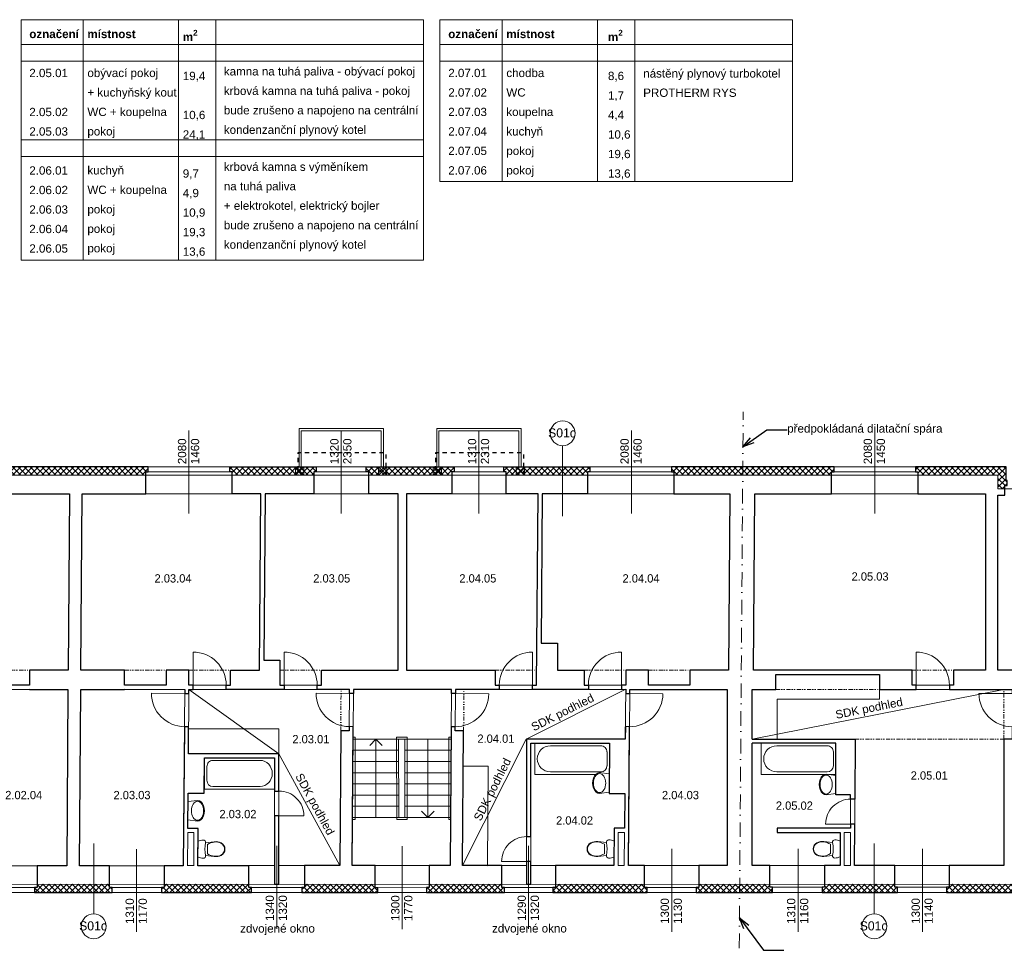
# Model space of a CAD drawing. Extents: x 17074 to 97696, y -105219 to -78495.
# Tile 2 of 3: x 36842 to 60579, y -100934 to -78495. Entities that reach past the tile are written whole.
import ezdxf

# ---------------------------------------------------------------- set-up
doc = ezdxf.new("R2010")
doc.units = 0
doc.header["$MEASUREMENT"] = 0
for name, pattern in [('Wipeout_Contour', [1000, 0, -1000]), ('Čerchovaná', [670.277762, 352.777767, -176.388884, 0, -141.111112]), ('Čerchovaná se dvěma tečkami S', [250, 100, -40, 15, -40, 15, -40]), ('čárkovaná S', [200, 100, -100])]:
    doc.linetypes.add(name, pattern=pattern)
for name, color, linetype, lineweight in [('2D BOD_Číslo_pera__1', 7, 'Continuous', 15), ('2D VÝPLNĚ_Číslo_pera__4', 91, 'Continuous', 13), ('2D ČÁRY_Číslo_pera__1', 7, 'Continuous', 15), ('2D ČÁRY_Číslo_pera__2', 1, 'Continuous', 25), ('2D ČÁRY_Číslo_pera__3', 150, 'Continuous', 13), ('blok I_pohled4_terén_Číslo_pera__4', 91, 'Continuous', 13), ('komín_Číslo_pera__1', 7, 'Continuous', 15), ('NÁBYTEK A ZAŘÍZENÍ_Číslo_pera__3', 150, 'Continuous', 13), ('POZNÁMKY.POPISKA_Číslo_pera__4', 91, 'Continuous', 13), ('POZNÁMKY.TEXT_Číslo_pera__4', 91, 'Continuous', 13), ('zdi_Číslo_pera__1', 7, 'Continuous', 15)]:
    doc.layers.add(name, color=color, linetype=linetype, lineweight=lineweight)
for name, color, linetype in [('2D ČÁRY', 7, 'Continuous'), ('NÁBYTEK A ZAŘÍZENÍ', 7, 'Continuous'), ('vodorovné konstrukce', 7, 'Continuous')]:
    doc.layers.add(name, color=color, linetype=linetype)
doc.layers.add('vodorovné konstrukce_Číslo_pera__241', color=9, linetype='Continuous', lineweight=13, true_color=0x808080)
doc.styles.add('GENERATED_STYLE_1', font='arial.ttf')
doc.styles.add('GENERATED_STYLE_3', font='txt')
doc.styles.get("Standard").update_dxf_attribs({"font": 'txt', "bigfont": 'BIGFONT.SHX'})
doc.dimstyles.new('GENERATED_STYLE__3', dxfattribs={"dimtxt": 0.18, "dimasz": 273.6, "dimexe": 0.18, "dimexo": 0.0625, "dimgap": 0.09, "dimtad": 0, "dimtih": 1, "dimtoh": 1, "dimdec": 4, "dimzin": 0, "dimdsep": 46, "dimtxsty": 'Standard', "dimcen": 0.09, "dimadec": 0, "dimazin": 0, "dimtfac": 1, "dimtdec": 4, "dimtmove": 0, "dimatfit": 3, "dimldrblk": 'ARROWHEAD_3', "dimfxl": 0, "dimtolj": 1, "dimtzin": 0, "dimarcsym": 0})
pattern_1 = [(45, (0, 0), (-70.71068, 70.71068), []), (135, (0, 0), (70.71068, 70.71068), [])]

# ---------------------------------------------------------------- blocks, each defined once
blk = doc.blocks.new('WC s nádržkou 1 11_2')
at = {"linetype": 'Wipeout_Contour', "ltscale": 15629.429493}
blk.add_wipeout([(31, 650), (18, 619), (8, 587), (2, 554), (0, 520), (5, 498), (20, 479), (40, 469), (64, 469), (41, 257), (39, 215), (44, 173), (54, 132), (70, 92), (97, 54), (132, 25), (174, 6), (220, 0), (266, 6), (308, 25), (343, 54), (370, 92), (386, 132), (396, 173), (401, 215), (399, 257), (376, 469), (400, 469), (420, 479), (435, 498), (440, 520), (438, 554), (432, 587), (422, 619), (409, 650)], dxfattribs=at).dxf.layer = 'NÁBYTEK A ZAŘÍZENÍ'
at = {"layer": 'NÁBYTEK A ZAŘÍZENÍ_Číslo_pera__3', "linetype": 'Continuous'}
for p, q in [((2, 554), (0, 520)), ((0, 520), (5, 498)), ((8, 587), (2, 554)), ((5, 498), (20, 479)), ((18, 619), (8, 587)), ((31, 650), (18, 619)), ((20, 479), (40, 469)), ((409, 650), (31, 650)), ((400, 469), (420, 479)), ((422, 619), (409, 650)), ((420, 479), (435, 498)), ((432, 587), (422, 619)), ((438, 554), (432, 587)), ((435, 498), (440, 520)), ((440, 520), (438, 554)), ((41, 257), (39, 215)), ((40, 469), (64, 469)), ((64, 469), (41, 257)), ((49, 256), (47, 215)), ((56, 299), (49, 256)), ((68, 341), (56, 299)), ((86, 381), (68, 341)), ((107, 419), (86, 381)), ((333, 419), (107, 419)), ((354, 381), (333, 419)), ((372, 341), (354, 381)), ((384, 299), (372, 341)), ((399, 257), (376, 469)), ((376, 469), (400, 469)), ((391, 256), (384, 299)), ((393, 215), (391, 256)), ((401, 215), (399, 257)), ((39, 215), (44, 173)), ((44, 173), (54, 132)), ((47, 215), (52, 174)), ((52, 174), (62, 134)), ((54, 132), (70, 92)), ((62, 134), (78, 96)), ((70, 92), (97, 54)), ((78, 96), (102, 60)), ((97, 54), (132, 25)), ((102, 60), (136, 32)), ((132, 25), (174, 6)), ((136, 32), (176, 14)), ((174, 6), (220, 0)), ((176, 14), (220, 8)), ((220, 8), (264, 14)), ((220, 0), (266, 6)), ((264, 14), (304, 32)), ((266, 6), (308, 25)), ((304, 32), (338, 60)), ((308, 25), (343, 54)), ((338, 60), (362, 96)), ((343, 54), (370, 92)), ((362, 96), (378, 134)), ((370, 92), (386, 132)), ((378, 134), (388, 174)), ((386, 132), (396, 173)), ((388, 174), (393, 215)), ((396, 173), (401, 215))]:
    blk.add_line(p, q, dxfattribs=at)
blk.add_ellipse((220, -298), major_axis=(785, 0), ratio=0.9963, start_param=1.370375, end_param=1.771221, dxfattribs=at)
blk = doc.blocks.new('Vana 01 11_2')
at = {"layer": 'NÁBYTEK A ZAŘÍZENÍ_Číslo_pera__3', "linetype": 'Continuous'}
for p, q in [((0, 0), (0, 751)), ((0, 751), (1800, 751)), ((1800, 751), (1800, 0)), ((60, 210), (60, 540)), ((1425, 691), (210, 691)), ((0, 0), (1800, 0)), ((1425, 60), (210, 60))]:
    blk.add_line(p, q, dxfattribs=at)
for centre, major_axis, start_param, end_param in [((210, 540), (0, 150), 0, 1.570796), ((1425, 375), (0, 315), 3.141593, 6.283185), ((210, 210), (0, 150), 1.570796, 3.141593)]:
    blk.add_ellipse(centre, major_axis=major_axis, ratio=0.99918, start_param=start_param, end_param=end_param, dxfattribs=at)
blk = doc.blocks.new('Umyvadlo oválné 11_2')
at = {"linetype": 'Wipeout_Contour', "ltscale": 6090.690526}
blk.add_wipeout([(0, 169), (2, 146), (9, 124), (19, 104), (43, 74), (73, 49), (129, 22), (188, 6), (250, 0), (312, 6), (371, 22), (427, 49), (457, 74), (481, 104), (491, 124), (498, 146), (500, 169), (469, 400), (31, 400), (-1, 169)], dxfattribs=at).dxf.layer = 'NÁBYTEK A ZAŘÍZENÍ'
at = {"layer": 'NÁBYTEK A ZAŘÍZENÍ_Číslo_pera__3', "linetype": 'Continuous'}
for p, q in [((31, 400), (-1, 169)), ((32, 400), (31, 400)), ((469, 400), (31, 400)), ((469, 400), (468, 400)), ((500, 169), (469, 400))]:
    blk.add_line(p, q, dxfattribs=at)
blk.add_ellipse((250, 169), major_axis=(-229, 0), ratio=0.643386, dxfattribs=at)
blk.add_ellipse((249, 169), major_axis=(-250, 0), ratio=0.674026, start_param=0, end_param=3.141593, dxfattribs=at)
blk = doc.blocks.new('WC s nádržkou 1 11')
at = {"linetype": 'Wipeout_Contour', "ltscale": 15629.429493}
blk.add_wipeout([(31, 650), (18, 619), (8, 587), (2, 554), (0, 520), (5, 498), (20, 479), (40, 469), (64, 469), (41, 257), (39, 215), (44, 173), (54, 132), (70, 92), (97, 54), (132, 25), (174, 6), (220, 0), (266, 6), (308, 25), (343, 54), (370, 92), (386, 132), (396, 173), (401, 215), (399, 257), (376, 469), (400, 469), (420, 479), (435, 498), (440, 520), (438, 554), (432, 587), (422, 619), (409, 650)], dxfattribs=at).dxf.layer = 'NÁBYTEK A ZAŘÍZENÍ'
at = {"layer": 'NÁBYTEK A ZAŘÍZENÍ_Číslo_pera__3', "linetype": 'Continuous'}
for p, q in [((2, 554), (0, 520)), ((0, 520), (5, 498)), ((8, 587), (2, 554)), ((5, 498), (20, 479)), ((18, 619), (8, 587)), ((31, 650), (18, 619)), ((20, 479), (40, 469)), ((409, 650), (31, 650)), ((400, 469), (420, 479)), ((422, 619), (409, 650)), ((420, 479), (435, 498)), ((432, 587), (422, 619)), ((438, 554), (432, 587)), ((435, 498), (440, 520)), ((440, 520), (438, 554)), ((41, 257), (39, 215)), ((40, 469), (64, 469)), ((64, 469), (41, 257)), ((49, 256), (47, 215)), ((56, 299), (49, 256)), ((68, 341), (56, 299)), ((86, 381), (68, 341)), ((107, 419), (86, 381)), ((333, 419), (107, 419)), ((354, 381), (333, 419)), ((372, 341), (354, 381)), ((384, 299), (372, 341)), ((399, 257), (376, 469)), ((376, 469), (400, 469)), ((391, 256), (384, 299)), ((393, 215), (391, 256)), ((401, 215), (399, 257)), ((39, 215), (44, 173)), ((44, 173), (54, 132)), ((47, 215), (52, 174)), ((52, 174), (62, 134)), ((54, 132), (70, 92)), ((62, 134), (78, 96)), ((70, 92), (97, 54)), ((78, 96), (102, 60)), ((97, 54), (132, 25)), ((102, 60), (136, 32)), ((132, 25), (174, 6)), ((136, 32), (176, 14)), ((174, 6), (220, 0)), ((176, 14), (220, 8)), ((220, 8), (264, 14)), ((220, 0), (266, 6)), ((264, 14), (304, 32)), ((266, 6), (308, 25)), ((304, 32), (338, 60)), ((308, 25), (343, 54)), ((338, 60), (362, 96)), ((343, 54), (370, 92)), ((362, 96), (378, 134)), ((370, 92), (386, 132)), ((378, 134), (388, 174)), ((386, 132), (396, 173)), ((388, 174), (393, 215)), ((396, 173), (401, 215))]:
    blk.add_line(p, q, dxfattribs=at)
blk.add_ellipse((220, -298), major_axis=(785, 0), ratio=0.9963, start_param=1.370375, end_param=1.771221, dxfattribs=at)
blk = doc.blocks.new('Vana 01 11_3')
at = {"layer": 'NÁBYTEK A ZAŘÍZENÍ_Číslo_pera__3', "linetype": 'Continuous'}
for p, q in [((0, 0), (0, 751)), ((0, 751), (1688, 751)), ((1688, 751), (1688, 0)), ((56, 210), (56, 541)), ((1336, 691), (197, 691)), ((0, 0), (1688, 0)), ((1336, 60), (197, 60))]:
    blk.add_line(p, q, dxfattribs=at)
for centre, major_axis, start_param, end_param in [((197, 541), (0, 150), 0, 1.570796), ((1336, 375), (0, 315), 3.141593, 6.283185), ((197, 210), (0, 150), 1.570796, 3.141593)]:
    blk.add_ellipse(centre, major_axis=major_axis, ratio=0.936558, start_param=start_param, end_param=end_param, dxfattribs=at)
blk = doc.blocks.new('Umyvadlo oválné 11')
at = {"linetype": 'Wipeout_Contour', "ltscale": 6090.690526}
blk.add_wipeout([(0, 169), (2, 146), (9, 124), (19, 104), (43, 74), (73, 49), (129, 22), (188, 6), (250, 0), (312, 6), (371, 22), (427, 49), (457, 74), (481, 104), (491, 124), (498, 146), (500, 169), (469, 400), (31, 400), (-1, 169)], dxfattribs=at).dxf.layer = 'NÁBYTEK A ZAŘÍZENÍ'
at = {"layer": 'NÁBYTEK A ZAŘÍZENÍ_Číslo_pera__3', "linetype": 'Continuous'}
for p, q in [((31, 400), (-1, 169)), ((32, 400), (31, 400)), ((469, 400), (31, 400)), ((469, 400), (468, 400)), ((500, 169), (469, 400))]:
    blk.add_line(p, q, dxfattribs=at)
blk.add_ellipse((250, 169), major_axis=(-229, 0), ratio=0.643386, dxfattribs=at)
blk.add_ellipse((249, 169), major_axis=(-250, 0), ratio=0.674026, start_param=0, end_param=3.141593, dxfattribs=at)
blk = doc.blocks.new('LINE_9329', base_point=(45432, -97732))
at = {"layer": '2D ČÁRY_Číslo_pera__3', "linetype": 'Continuous'}
for p, q in [((45432, -95842), (45282, -95992)), ((45432, -97732), (45432, -95842)), ((45432, -95842), (45582, -95992))]:
    blk.add_line(p, q, dxfattribs=at)
blk = doc.blocks.new('LINE_9330', base_point=(46682, -95842))
at = {"layer": '2D ČÁRY_Číslo_pera__3', "linetype": 'Continuous'}
for p, q in [((46682, -95842), (46682, -97732)), ((46682, -97732), (46532, -97582)), ((46682, -97732), (46832, -97582))]:
    blk.add_line(p, q, dxfattribs=at)
blk = doc.blocks.new('LINE_9811', base_point=(38626, -98355))
at = {"layer": 'vodorovné konstrukce_Číslo_pera__241', "linetype": 'Continuous'}
blk.add_line((38626, -98355), (38626, -100055), dxfattribs=at)
blk.add_circle((38626, -100355), 300, dxfattribs=at)
blk = doc.blocks.new('LINE_9812', base_point=(57444, -98355))
at = {"layer": 'vodorovné konstrukce_Číslo_pera__241', "linetype": 'Continuous'}
blk.add_line((57444, -98355), (57444, -100055), dxfattribs=at)
blk.add_circle((57444, -100355), 300, dxfattribs=at)
blk = doc.blocks.new('LINE_9818', base_point=(49932, -90468))
at = {"layer": 'vodorovné konstrukce_Číslo_pera__241', "linetype": 'Continuous'}
blk.add_line((49932, -90468), (49932, -88768), dxfattribs=at)
blk.add_circle((49932, -88468), 300, dxfattribs=at)
blk = doc.blocks.new('ARROWHEAD_3')
at = {"linetype": 'Continuous'}
blk.add_line((0, 0), (-1, 0), dxfattribs=at)
at = {"linetype": 'Continuous', "flags": 128}
blk.add_lwpolyline([(-1, 0.2679), (0, 0), (-1, -0.2679)], dxfattribs=at)

msp = doc.modelspace()

# ---------------------------------------------------------------- hatches: boundary and pattern name
at = {"layer": '2D VÝPLNĚ_Číslo_pera__4', "linetype": 'Continuous'}
h = msp.add_hatch(dxfattribs=at)
h.set_pattern_fill('TEPELNA_IZOLACE_EPS', color=8, style=0, pattern_type=2)
h.set_pattern_definition(pattern_1)
h.paths.add_polyline_path([(36535, -89476), (39880, -89476), (39880, -89400), (39940, -89400), (39940, -89276), (36475, -89276), (36475, -89400), (36535, -89400)], flags=0)
h = msp.add_hatch(dxfattribs=at)
h.set_pattern_fill('TEPELNA_IZOLACE_EPS', color=8, style=0, pattern_type=2)
h.set_pattern_definition(pattern_1)
h.paths.add_polyline_path([(41966, -89476), (43933, -89476), (43933, -89400), (43993, -89400), (43993, -89276), (41906, -89276), (41906, -89400), (41966, -89400)], flags=0)
h = msp.add_hatch(dxfattribs=at)
h.set_pattern_fill('TEPELNA_IZOLACE_EPS', color=8, style=0, pattern_type=2)
h.set_pattern_definition(pattern_1)
h.paths.add_polyline_path([(45197, -89276), (45197, -89400), (45257, -89400), (45257, -89476), (47257, -89476), (47257, -89400), (47317, -89400), (47317, -89276)], flags=0)
h = msp.add_hatch(dxfattribs=at)
h.set_pattern_fill('TEPELNA_IZOLACE_EPS', color=8, style=0, pattern_type=2)
h.set_pattern_definition(pattern_1)
h.paths.add_polyline_path([(48570, -89476), (50527, -89476), (50527, -89400), (50587, -89400), (50587, -89276), (48510, -89276), (48510, -89400), (48570, -89400)], flags=0)
h = msp.add_hatch(dxfattribs=at)
h.set_pattern_fill('TEPELNA_IZOLACE_EPS', color=8, style=0, pattern_type=2)
h.set_pattern_definition(pattern_1)
h.paths.add_polyline_path([(52616, -89476), (54273, -89476), (54274, -89276), (52556, -89276), (52556, -89400), (52616, -89400)], flags=0)
h = msp.add_hatch(dxfattribs=at)
h.set_pattern_fill('TEPELNA_IZOLACE_EPS', color=8, style=0, pattern_type=2)
h.set_pattern_definition(pattern_1)
h.paths.add_polyline_path([(54273, -89476), (56414, -89476), (56414, -89400), (56474, -89400), (56474, -89276), (54274, -89276)], flags=0)
h = msp.add_hatch(dxfattribs=at)
h.set_pattern_fill('TEPELNA_IZOLACE_EPS', color=8, style=0, pattern_type=2)
h.set_pattern_definition(pattern_1)
h.paths.add_polyline_path([(58495, -89476), (60423, -89476), (60423, -89806), (60591, -89806), (60591, -89730), (60651, -89730), (60651, -89606), (60623, -89606), (60623, -89276), (58435, -89276), (58435, -89400), (58495, -89400)], flags=0)
h = msp.add_hatch(dxfattribs=at)
h.set_pattern_fill('TEPELNA_IZOLACE_EPS', color=8, style=0, pattern_type=2)
h.set_pattern_definition(pattern_1)
h.paths.add_polyline_path([(39011, -99343), (37261, -99343), (37261, -99419), (37201, -99419), (37201, -99543), (39071, -99543), (39071, -99419), (39011, -99419)], flags=0)
h = msp.add_hatch(dxfattribs=at)
h.set_pattern_fill('TEPELNA_IZOLACE_EPS', color=8, style=0, pattern_type=2)
h.set_pattern_definition(pattern_1)
h.paths.add_polyline_path([(40262, -99543), (42428, -99543), (42428, -99419), (42368, -99419), (42368, -99343), (40322, -99343), (40322, -99419), (40262, -99419)], flags=0)
h = msp.add_hatch(dxfattribs=at)
h.set_pattern_fill('TEPELNA_IZOLACE_EPS', color=8, style=0, pattern_type=2)
h.set_pattern_definition(pattern_1)
h.paths.add_polyline_path([(45414, -99341), (43708, -99342), (43708, -99418), (43648, -99418), (43648, -99542), (45474, -99541), (45474, -99424), (45414, -99424)], flags=0)
h = msp.add_hatch(dxfattribs=at)
h.set_pattern_fill('TEPELNA_IZOLACE_EPS', color=8, style=0, pattern_type=2)
h.set_pattern_definition(pattern_1)
h.paths.add_polyline_path([(48466, -99341), (46713, -99341), (46713, -99417), (46653, -99417), (46653, -99541), (48526, -99541), (48526, -99417), (48466, -99417)], flags=0)
h = msp.add_hatch(dxfattribs=at)
h.set_pattern_fill('TEPELNA_IZOLACE_EPS', color=8, style=0, pattern_type=2)
h.set_pattern_definition(pattern_1)
h.paths.add_polyline_path([(51908, -99340), (49757, -99340), (49757, -99416), (49697, -99416), (49697, -99540), (51968, -99540), (51968, -99416), (51908, -99416)], flags=0)
h = msp.add_hatch(dxfattribs=at)
h.set_pattern_fill('TEPELNA_IZOLACE_EPS', color=8, style=0, pattern_type=2)
h.set_pattern_definition(pattern_1)
h.paths.add_polyline_path([(53152, -99540), (54199, -99539), (54201, -99339), (53212, -99340), (53212, -99416), (53152, -99416)], flags=0)
h = msp.add_hatch(dxfattribs=at)
h.set_pattern_fill('TEPELNA_IZOLACE_EPS', color=8, style=0, pattern_type=2)
h.set_pattern_definition(pattern_1)
h.paths.add_polyline_path([(54199, -99539), (54988, -99539), (54988, -99415), (54928, -99415), (54928, -99339), (54201, -99339)], flags=0)
h = msp.add_hatch(dxfattribs=at)
h.set_pattern_fill('TEPELNA_IZOLACE_EPS', color=8, style=0, pattern_type=2)
h.set_pattern_definition(pattern_1)
h.paths.add_polyline_path([(56186, -99539), (58002, -99538), (58002, -99414), (57942, -99414), (57942, -99338), (56246, -99339), (56246, -99415), (56186, -99415)], flags=0)
h = msp.add_hatch(dxfattribs=at)
h.set_pattern_fill('TEPELNA_IZOLACE_EPS', color=8, style=0, pattern_type=2)
h.set_pattern_definition(pattern_1)
h.paths.add_polyline_path([(59188, -99538), (61018, -99538), (61018, -99414), (60958, -99414), (60958, -99338), (59248, -99338), (59248, -99414), (59188, -99414)], flags=0)

# ---------------------------------------------------------------- linework, layer by layer
at = {"layer": '2D BOD_Číslo_pera__1', "color": 8, "linetype": 'Continuous', "flags": 128}
for points in [[(45610, -89276), (43580, -89276), (43580, -88356), (45610, -88356)], [(45560, -89276), (45560, -88406), (43630, -88406), (43630, -89276)], [(48928, -89276), (46898, -89276), (46898, -88356), (48928, -88356)], [(48878, -89276), (48878, -88406), (46948, -88406), (46948, -89276)], [(43695, -89476), (43495, -89476), (43495, -89276), (43695, -89276)], [(45495, -89476), (45695, -89476), (45695, -89276), (45495, -89276)], [(47013, -89476), (46813, -89476), (46813, -89276), (47013, -89276)], [(48813, -89476), (49013, -89476), (49013, -89276), (48813, -89276)]]:
    msp.add_lwpolyline(points, close=True, dxfattribs=at)
at = {"layer": '2D ČÁRY_Číslo_pera__1', "color": 8, "linetype": 'Čerchovaná'}
msp.add_line((54189, -100883), (54284, -87947), dxfattribs=at)
at = {"layer": '2D ČÁRY_Číslo_pera__1', "color": 8, "linetype": 'Continuous'}
for p, q in [((39880, -89400), (39880, -89926)), ((39940, -89400), (39940, -89276)), ((41906, -89400), (41906, -89276)), ((41966, -89400), (41966, -89926)), ((43495, -89476), (43695, -89276)), ((43495, -89276), (43695, -89476)), ((43933, -89400), (43933, -89926)), ((43993, -89400), (43993, -89276)), ((45197, -89400), (45197, -89276)), ((45257, -89400), (45257, -89926)), ((45695, -89476), (45495, -89276)), ((45695, -89276), (45495, -89476)), ((46813, -89476), (47013, -89276)), ((46813, -89276), (47013, -89476)), ((47257, -89400), (47257, -89926)), ((47317, -89400), (47317, -89276)), ((48510, -89400), (48510, -89276)), ((48570, -89400), (48570, -89926)), ((49013, -89476), (48813, -89276)), ((49013, -89276), (48813, -89476)), ((50527, -89400), (50527, -89926)), ((50587, -89400), (50587, -89276)), ((52556, -89400), (52556, -89276)), ((52616, -89400), (52616, -89926)), ((56414, -89400), (56414, -89926)), ((56474, -89400), (56474, -89276)), ((58435, -89400), (58435, -89276)), ((58495, -89400), (58495, -89926)), ((60423, -89806), (60423, -89476)), ((38009, -94182), (38040, -89926)), ((38319, -94182), (38350, -89926)), ((45970, -94182), (45970, -89926)), ((46170, -94182), (46170, -89926)), ((53965, -89926), (53934, -94182)), ((54565, -89926), (54534, -94182)), ((60123, -89926), (60123, -94182)), ((60423, -89956), (60423, -94182)), ((37081, -94182), (38009, -94182)), ((38319, -94182), (39371, -94182)), ((40371, -94182), (40921, -94182)), ((41921, -94182), (42625, -94182)), ((44115, -94182), (45970, -94182)), ((46170, -94182), (48305, -94182)), ((49805, -94182), (50451, -94182)), ((51451, -94182), (52001, -94182)), ((53001, -94182), (53934, -94182)), ((54534, -94182), (58355, -94182)), ((59355, -94182), (60123, -94182)), ((60423, -94182), (60867, -94182)), ((55075, -94282), (57574, -94282)), ((35631, -94642), (38005, -94642)), ((37978, -98894), (38005, -94642)), ((38288, -98894), (38315, -94642)), ((38315, -94642), (40821, -94642)), ((40921, -94642), (44790, -94642)), ((44859, -98893), (44890, -94642)), ((44890, -94642), (47250, -94642)), ((47219, -98892), (47250, -94642)), ((47350, -94642), (51451, -94642)), ((51551, -94642), (53900, -94642)), ((53900, -98890), (53900, -94642)), ((54500, -95842), (54500, -94642)), ((54500, -94642), (55075, -94642)), ((57574, -94642), (60767, -94642)), ((44559, -98893), (44583, -95639)), ((47519, -98892), (47544, -95644)), ((44882, -95842), (47242, -95842)), ((45978, -95842), (45982, -97732)), ((46130, -97732), (46130, -95842)), ((49061, -95842), (51442, -95842)), ((49061, -99340), (49061, -95842)), ((56980, -95842), (54500, -95842)), ((44880, -96112), (45978, -96112)), ((46130, -96112), (47240, -96112)), ((49161, -95942), (51061, -95942)), ((49161, -97992), (49161, -95942)), ((54500, -98890), (54500, -95942)), ((54500, -95942), (56519, -95942)), ((60567, -98889), (60567, -95942)), ((40908, -96194), (43088, -96194)), ((41298, -96294), (42988, -96294)), ((42988, -97993), (42988, -96294)), ((43088, -99342), (43088, -96194)), ((43088, -96294), (43088, -96294)), ((44878, -96382), (45979, -96382)), ((46130, -96382), (47238, -96382)), ((44876, -96652), (45980, -96652)), ((46130, -96652), (47236, -96652)), ((44874, -96922), (45980, -96922)), ((46130, -96922), (47234, -96922)), ((44872, -97192), (45981, -97192)), ((46130, -97192), (47232, -97192)), ((44870, -97462), (45982, -97462)), ((46130, -97462), (47230, -97462)), ((44868, -97732), (47228, -97732)), ((55100, -98090), (55100, -97990)), ((42988, -99342), (42988, -98093)), ((49161, -99340), (49161, -98092)), ((37261, -99419), (37260, -98894)), ((39011, -99419), (39011, -98894)), ((40322, -99419), (40322, -98894)), ((42368, -99419), (42368, -98894)), ((43708, -99418), (43708, -98893)), ((46713, -99341), (46713, -98892)), ((48466, -99417), (48466, -98892)), ((49757, -99416), (49757, -98891)), ((51908, -99416), (51908, -98891)), ((53212, -99416), (53212, -98891)), ((54928, -99415), (54928, -98890)), ((55300, -98890), (55300, -98890)), ((56246, -99415), (56246, -98890)), ((57942, -99414), (57941, -98890)), ((59248, -99414), (59248, -98889)), ((37201, -99419), (37201, -99543)), ((39071, -99419), (39071, -99543)), ((40262, -99419), (40262, -99543)), ((42428, -99419), (42428, -99543)), ((43095, -99418), (43095, -99418)), ((43648, -99418), (43648, -99542)), ((45414, -99424), (46713, -99417)), ((48526, -99417), (48526, -99541)), ((49697, -99416), (49697, -99540)), ((51968, -99416), (51968, -99540)), ((53152, -99416), (53152, -99540)), ((54988, -99415), (54988, -99539)), ((56186, -99415), (56186, -99539)), ((58002, -99414), (58002, -99538)), ((59188, -99414), (59188, -99538)), ((45474, -99541), (46653, -99541))]:
    msp.add_line(p, q, dxfattribs=at)
at = {"layer": '2D ČÁRY_Číslo_pera__1', "color": 8, "linetype": 'Čerchovaná se dvěma tečkami S'}
for p, q in [((36081, -94182), (37081, -94182)), ((39371, -94182), (40371, -94182)), ((40921, -94182), (41921, -94182)), ((43115, -94182), (44115, -94182)), ((48305, -94182), (49305, -94182)), ((50451, -94182), (51451, -94182)), ((52001, -94182), (53001, -94182)), ((58355, -94182), (59355, -94182)), ((44582, -95639), (44590, -94641)), ((47544, -95644), (47552, -94646)), ((55075, -94642), (57574, -94642)), ((60567, -95842), (60567, -94642))]:
    msp.add_line(p, q, dxfattribs=at)
at = {"layer": '2D ČÁRY_Číslo_pera__1', "color": 8, "linetype": 'Continuous', "flags": 128}
for points in [[(37081, -94182), (37081, -94542), (36081, -94542), (36081, -94182)], [(39371, -94182), (39371, -94542), (40371, -94542), (40371, -94182)], [(40921, -94182), (40921, -94542), (41921, -94542), (41921, -94182)], [(43115, -94182), (43115, -94542), (44115, -94542), (44115, -94182)], [(49305, -94182), (49305, -94542), (48305, -94542), (48305, -94182)], [(51451, -94182), (51451, -94542), (50451, -94542), (50451, -94182)], [(53001, -94182), (53001, -94542), (52001, -94542), (52001, -94182)], [(58355, -94182), (58355, -94542), (59355, -94542), (59355, -94182)], [(44582, -95639), (44783, -95641), (44790, -94641)], [(47544, -95644), (47343, -95642), (47350, -94642)]]:
    msp.add_lwpolyline(points, dxfattribs=at)
at = {"layer": '2D ČÁRY_Číslo_pera__2', "color": 8, "linetype": 'čárkovaná S', "flags": 128}
for points in [[(45681, -89476), (45681, -88937), (43544, -88937), (43544, -89476)], [(48999, -89476), (49000, -88937), (46863, -88937), (46862, -89476)]]:
    msp.add_lwpolyline(points, dxfattribs=at)
at = {"layer": '2D ČÁRY_Číslo_pera__2', "color": 8, "linetype": 'Continuous', "flags": 128}
for points in [[(39371, -94542), (39371, -94182), (38319, -94182), (38350, -89926), (39880, -89926), (39880, -89400), (39940, -89400), (39940, -89276), (36475, -89276), (36475, -89400), (36535, -89400), (36535, -89926), (38040, -89926), (38009, -94182), (37081, -94182), (37081, -94542)], [(54500, -95842), (54500, -94642), (55075, -94642), (55075, -94282), (57574, -94282), (57574, -94642), (58455, -94642), (58455, -94542), (58355, -94542), (58355, -94182), (54534, -94182), (54565, -89926), (56414, -89926), (56414, -89400), (56474, -89400), (56474, -89276), (52556, -89276), (52556, -89400), (52616, -89400), (52616, -89926), (53965, -89926), (53934, -94182), (53001, -94182), (53001, -94542)], [(37081, -94542), (36081, -94542), (36081, -94182), (35531, -94182), (35531, -94542), (35431, -94542), (35431, -94642), (35531, -94642), (35530, -94741), (35630, -94742), (35631, -94642), (37081, -94641)], [(39371, -94641), (40821, -94642), (40820, -94742), (40920, -94743), (40921, -94642), (41021, -94642), (41021, -94542), (40921, -94542), (40921, -94182), (40371, -94182), (40371, -94542), (39371, -94542)], [(53001, -94542), (52001, -94542), (52001, -94182), (51451, -94182), (51451, -94542), (51351, -94542), (51351, -94642), (51451, -94641), (51451, -94741), (51551, -94742), (51551, -94642), (53900, -94642)], [(37081, -94641), (37081, -94642), (38005, -94642), (37978, -98894), (37260, -98894), (37261, -99419), (37201, -99419), (37201, -99543), (39071, -99543), (39071, -99419), (39011, -99419), (39011, -98894), (38288, -98894), (38315, -94642), (39371, -94642), (39371, -94641)], [(53900, -94642), (53900, -98890), (53212, -98891), (53212, -99416), (53152, -99416), (53152, -99540), (54988, -99539), (54988, -99415), (54928, -99415), (54928, -98890), (54500, -98890), (54500, -95942)]]:
    msp.add_lwpolyline(points, dxfattribs=at)
for points in [[(41906, -89276), (43993, -89276), (43993, -89400), (43933, -89400), (43933, -89926), (42759, -89926), (42727, -93936), (43117, -93936), (43115, -94542), (43215, -94542), (43215, -94642), (41821, -94642), (41821, -94542), (41921, -94542), (41921, -94182), (42625, -94182), (42659, -89926), (41966, -89926), (41966, -89400), (41906, -89400)], [(45197, -89276), (47317, -89276), (47317, -89400), (47257, -89400), (47257, -89926), (46170, -89926), (46170, -94182), (48305, -94182), (48305, -94542), (48405, -94542), (48405, -94642), (47350, -94642), (47350, -94742), (47250, -94742), (47250, -94642), (44890, -94642), (44890, -94742), (44790, -94741), (44790, -94642), (44015, -94642), (44015, -94542), (44115, -94542), (44115, -94182), (45970, -94182), (45970, -89926), (45257, -89926), (45257, -89400), (45197, -89400)], [(48510, -89276), (50587, -89276), (50587, -89400), (50527, -89400), (50527, -89926), (49439, -89926), (49410, -93530), (49810, -93530), (49805, -94182), (50451, -94182), (50451, -94542), (50551, -94542), (50551, -94642), (49205, -94642), (49205, -94542), (49305, -94542), (49339, -89926), (48570, -89926), (48570, -89400), (48510, -89400)], [(58435, -89276), (58435, -89400), (58495, -89400), (58495, -89926), (60123, -89926), (60123, -94182), (59355, -94182), (59355, -94542), (59255, -94542), (59255, -94642), (60767, -94642), (60767, -94742), (60867, -94742), (60867, -94182), (60423, -94182), (60423, -89956), (60591, -89956), (60591, -89730), (60651, -89730), (60651, -89606), (60623, -89606), (60623, -89276)], [(44784, -95541), (44783, -95641), (44583, -95639), (44559, -98893), (43708, -98893), (43708, -99418), (43648, -99418), (43648, -99542), (44599, -99542), (45474, -99541), (45474, -99424), (45414, -99424), (45414, -98892), (44859, -98893), (44884, -95542)], [(47244, -95542), (47219, -98892), (46713, -98892), (46713, -99417), (46653, -99417), (46653, -99541), (47535, -99541), (48526, -99541), (48526, -99417), (48466, -99417), (48466, -98892), (47519, -98892), (47544, -95644), (47343, -95642), (47344, -95542)], [(60567, -95842), (60567, -98889), (59248, -98889), (59248, -99414), (59188, -99414), (59188, -99538), (60127, -99538), (61018, -99538), (61018, -99414), (60958, -99414), (60958, -98889), (60867, -98889), (60867, -95542), (60767, -95542), (60767, -95842)], [(42988, -97694), (42988, -99342), (43088, -99342), (43088, -97694)], [(49161, -98792), (49061, -98792), (49061, -99340), (49161, -99340)]]:
    msp.add_lwpolyline(points, close=True, dxfattribs=at)
at = {"layer": '2D ČÁRY_Číslo_pera__3', "color": 8, "linetype": 'Continuous'}
for p, q in [((40921, -94642), (43088, -96194)), ((51442, -94642), (49051, -95842)), ((54500, -95842), (60567, -94642)), ((44882, -95792), (44932, -95792)), ((44932, -95792), (44928, -97782)), ((45928, -95792), (45932, -97782)), ((45928, -95792), (46180, -95792)), ((46180, -97782), (46180, -95792)), ((47184, -97782), (47184, -95792)), ((47184, -95792), (47234, -95792)), ((49051, -95842), (47519, -98892)), ((43088, -96194), (44559, -98893)), ((44878, -97782), (44928, -97782)), ((45932, -97782), (46180, -97782)), ((47184, -97782), (47234, -97782))]:
    msp.add_line(p, q, dxfattribs=at)
at = {"layer": '2D ČÁRY_Číslo_pera__3', "color": 8, "linetype": 'Čerchovaná se dvěma tečkami S'}
msp.add_line((56980, -95842), (60567, -95842), dxfattribs=at)
at = {"layer": '2D ČÁRY_Číslo_pera__3', "color": 8, "linetype": 'Continuous', "flags": 128}
for points in [[(41021, -94642), (41021, -94542), (41021, -93742, -0.414214), (41821, -94542), (41821, -94642)], [(43215, -94642), (43215, -94542), (43215, -93742, -0.414214), (44015, -94542), (44015, -94642)], [(49205, -94642), (49205, -94542), (49205, -93742, 0.414214), (48405, -94542), (48405, -94642)], [(51351, -94642), (51351, -94542), (51351, -93742, 0.414214), (50551, -94542), (50551, -94642)], [(58455, -94642), (58455, -94542), (58455, -93742, -0.414214), (59255, -94542), (59255, -94642)], [(40920, -94743), (40820, -94742), (40020, -94735, 0.414214), (40814, -95542), (40914, -95543)], [(44890, -94742), (44790, -94741), (43990, -94735, 0.414214), (44784, -95541), (44884, -95542)], [(47250, -94742), (47350, -94742), (48150, -94748, -0.414214), (47344, -95542), (47244, -95542)], [(51451, -94741), (51551, -94742), (52350, -94749, -0.414214), (51544, -95542), (51444, -95541)], [(60867, -94742), (60767, -94742), (59967, -94742, 0.414214), (60767, -95542), (60867, -95542)], [(42995, -97094), (43095, -97094, -0.414214), (43695, -97694), (43095, -97694), (42995, -97694)], [(49161, -98192), (49061, -98192, 0.414214), (48461, -98792), (49061, -98792), (49161, -98792)]]:
    msp.add_lwpolyline(points, format="xyb", dxfattribs=at)
for points in [[(54500, -95842), (55100, -95842), (55100, -94882), (57574, -94882), (57574, -94282), (55075, -94282), (55075, -94642), (54500, -94642)], [(40908, -96194), (43088, -96194), (43088, -95594), (40908, -95594)], [(47537, -96492), (47519, -98892), (48119, -98896), (48137, -96496)]]:
    msp.add_lwpolyline(points, close=True, dxfattribs=at)
at = {"layer": 'blok I_pohled4_terén_Číslo_pera__4', "color": 8, "linetype": 'Continuous'}
for p, q in [((40923, -90400), (40923, -88400)), ((44595, -90400), (44595, -88400)), ((47913, -90400), (47913, -88400)), ((51591, -90400), (51591, -88400)), ((57455, -90400), (57455, -88400)), ((39661, -98492), (39661, -100492)), ((43038, -98418), (43038, -100418)), ((46063, -98421), (46063, -100421)), ((49111, -98416), (49111, -100416)), ((52560, -98489), (52560, -100489)), ((55607, -98488), (55607, -100488)), ((58608, -98487), (58608, -100487))]:
    msp.add_line(p, q, dxfattribs=at)
at = {"layer": 'komín_Číslo_pera__1', "color": 8, "linetype": 'Continuous'}
for p, q in [((36874, -78495), (36874, -84295)), ((36874, -78495), (46574, -78495)), ((38374, -78495), (38374, -84295)), ((40674, -78495), (40674, -84295)), ((41574, -78495), (41574, -84295)), ((46574, -78495), (46574, -84295)), ((46974, -78495), (55474, -78495)), ((46974, -78495), (46974, -82395)), ((48474, -78495), (48474, -82395)), ((50774, -78495), (50774, -82395)), ((51674, -78495), (51674, -82395)), ((55474, -78495), (55474, -82395)), ((36874, -79095), (46574, -79095)), ((46974, -79095), (55474, -79095)), ((36874, -79495), (46574, -79495)), ((46974, -79495), (55474, -79495)), ((36874, -81395), (46574, -81395)), ((36874, -81795), (46574, -81795)), ((46974, -82395), (55474, -82395)), ((36874, -84295), (46574, -84295)), ((42659, -89926), (42625, -94182)), ((42759, -89926), (42727, -93936)), ((49339, -89926), (49305, -94182)), ((49439, -89926), (49410, -93530)), ((49410, -93530), (49810, -93530)), ((49810, -93530), (49805, -94182)), ((43117, -93936), (42727, -93936)), ((43117, -93936), (43115, -94182)), ((55075, -94282), (55075, -94642)), ((57574, -94282), (57574, -94642)), ((40921, -94642), (40908, -96194)), ((51451, -94641), (51442, -95842)), ((51551, -94642), (51517, -98891)), ((56969, -98890), (56980, -95842)), ((41298, -96294), (41291, -97142)), ((40901, -97142), (41291, -97142)), ((51431, -97150), (51424, -97991)), ((56872, -97990), (56875, -97189)), ((40893, -98093), (40887, -98894)), ((51423, -98091), (51417, -98891)), ((56869, -98890), (56872, -98090))]:
    msp.add_line(p, q, dxfattribs=at)
at = {"layer": 'zdi_Číslo_pera__1', "color": 8, "linetype": 'Continuous'}
for p, q in [((60623, -89276), (21774, -89276)), ((60423, -89476), (21972, -89476)), ((41966, -89400), (39880, -89400)), ((45257, -89400), (43933, -89400)), ((48570, -89400), (47257, -89400)), ((52616, -89400), (50527, -89400)), ((58495, -89400), (56414, -89400)), ((38040, -89926), (33819, -89926)), ((42659, -89926), (38350, -89926)), ((45970, -89926), (42759, -89926)), ((49339, -89926), (46170, -89926)), ((53965, -89926), (49439, -89926)), ((60123, -89926), (54565, -89926)), ((62230, -89806), (60423, -89806)), ((60591, -89956), (60423, -89956)), ((40894, -97993), (41144, -97993)), ((54500, -97990), (54500, -97990)), ((55300, -97990), (56872, -97990)), ((40893, -98093), (41043, -98093)), ((51273, -98091), (51423, -98091)), ((54500, -98090), (54500, -98090)), ((55300, -98090), (56622, -98090)), ((56722, -98090), (56872, -98090)), ((35596, -98895), (37978, -98894)), ((38288, -98894), (40787, -98894)), ((40887, -98893), (41037, -98893)), ((41137, -98893), (42988, -98893)), ((43088, -98893), (44559, -98893)), ((44859, -98893), (45339, -98892)), ((45414, -98892), (46713, -98892)), ((46795, -98892), (47219, -98892)), ((47519, -98892), (49061, -98892)), ((49161, -98892), (51167, -98891)), ((51267, -98891), (51417, -98891)), ((51517, -98891), (53900, -98890)), ((54500, -98890), (56619, -98890)), ((56719, -98890), (56869, -98890)), ((56969, -98890), (60567, -98889)), ((21892, -99347), (72128, -99335)), ((35960, -99420), (37261, -99419)), ((39011, -99419), (40322, -99419)), ((42368, -99419), (43708, -99418)), ((48466, -99417), (49757, -99416)), ((51908, -99416), (53212, -99416)), ((54928, -99415), (56246, -99415)), ((57942, -99414), (59248, -99414)), ((31652, -99545), (44599, -99542)), ((47535, -99541), (60127, -99538))]:
    msp.add_line(p, q, dxfattribs=at)

# ---------------------------------------------------------------- block references
at = {"layer": '2D ČÁRY', "color": 8, "linetype": 'Continuous'}
for name, p in [('LINE_9329', (45432, -97732)), ('LINE_9330', (46682, -95842))]:
    msp.add_blockref(name, p, dxfattribs=at)
at = {"layer": 'NÁBYTEK A ZAŘÍZENÍ', "color": 8, "linetype": 'Continuous'}
for name, p, rotation in [('Vana 01 11_2', (51061, -95942), 180), ('Vana 01 11_2', (56519, -95942), 180.0031671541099), ('WC s nádržkou 1 11', (41790, -98715), 90)]:
    msp.add_blockref(name, p, dxfattribs=dict(at, rotation=rotation))
for name, p, xscale, rotation in [('Vana 01 11_3', (41300, -96294), -1, 180), ('Umyvadlo oválné 11', (41299, -97321), -0.9999999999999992, 89.53707804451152), ('WC s nádržkou 1 11_2', (55971, -98710), -1, 270), ('WC s nádržkou 1 11_2', (50520, -98711), -1, 270)]:
    msp.add_blockref(name, p, dxfattribs=dict(at, xscale=xscale, rotation=rotation))
at = {"layer": 'vodorovné konstrukce', "color": 8, "linetype": 'Continuous'}
for name, p in [('LINE_9818', (49932, -90468)), ('LINE_9811', (38626, -98355)), ('LINE_9812', (57444, -98355))]:
    msp.add_blockref(name, p, dxfattribs=at)

# ---------------------------------------------------------------- texts
at = {"layer": 'POZNÁMKY.POPISKA_Číslo_pera__4', "color": 8, "linetype": 'Continuous', "insert": (55345, -88381), "char_height": 200, "width": 3662.63, "attachment_point": 4, "style": 'GENERATED_STYLE_1'}
msp.add_mtext('{předpokládaná dilatační spára}', dxfattribs=at)
at = {"layer": 'POZNÁMKY.TEXT_Číslo_pera__4', "color": 8, "linetype": 'Continuous', "char_height": 200, "attachment_point": 1}
for s, insert, line_spacing_factor, style in [('\\A1;{\\fArial|b1|i0|c238|p38;označení\\P\\fArial|b0|i0|c238|p38;\\P2.05.01\\P\\P2.05.02\\P2.05.03\\P\\P2.06.01\\P2.06.02\\P2.06.03\\P2.06.04\\P2.06.05}', (37074, -78739), 1.410389, 'GENERATED_STYLE_3'), ('\\A1;{\\fArial|b1|i0|c238|p38;místnost\\P\\fArial|b0|i0|c238|p38;\\Pobývací pokoj\\P+ kuchyňský kout\\PWC + koupelna\\Ppokoj\\P\\Pkuchyň\\PWC + koupelna\\Ppokoj\\Ppokoj\\Ppokoj}', (38474, -78739), 1.408744, 'GENERATED_STYLE_3'), ('\\A1;{\\fArial|b1|i0|c238|p38;m\\A1{\\H0.7x;\\S2^  ;}\\P\\fArial|b0|i0|c238|p38;\\P19,4\\P\\P10,6\\P24,1\\P\\P9,7\\P4,9\\P10,9\\P19,3\\P13,6}', (40774, -78740), 1.411595, 'GENERATED_STYLE_3'), ('\\A1;{\\fArial|b1|i0|c238|p38;označení\\P\\fArial|b0|i0|c238|p38;\\P2.07.01\\P2.07.02\\P2.07.03\\P2.07.04\\P2.07.05\\P2.07.06}', (47174, -78739), 1.409133, 'GENERATED_STYLE_3'), ('\\A1;{\\fArial|b1|i0|c238|p38;místnost\\P\\fArial|b0|i0|c238|p38;\\Pchodba\\PWC\\Pkoupelna\\Pkuchyň\\Ppokoj\\Ppokoj}', (48574, -78739), 1.408838, 'GENERATED_STYLE_3'), ('\\A1;{\\fArial|b1|i0|c238|p38;m\\A1{\\H0.7x;\\S2^  ;}\\P\\fArial|b0|i0|c238|p38;\\P8,6\\P1,7\\P4,4\\P10,6\\P19,6\\P13,6}', (51024, -78740), 1.41151, 'GENERATED_STYLE_3'), ('{kamna na tuhá paliva - obývací pokoj\\Pkrbová kamna na tuhá paliva - pokoj\\Pbude zrušeno a napojeno na centrální\\Pkondenzanční plynový kotel}', (41764, -79640), 1.407249, 'GENERATED_STYLE_1'), ('{nástěný plynový turbokotel\\PPROTHERM RYS}', (51874, -79690), 1.395412, 'GENERATED_STYLE_1'), ('{krbová kamna s výměníkem\\Pna tuhá paliva\\P+ elektrokotel, elektrický bojler\\Pbude zrušeno a napojeno na centrální\\Pkondenzanční plynový kotel}', (41764, -81940), 1.40795, 'GENERATED_STYLE_1')]:
    msp.add_mtext(s, dxfattribs=dict(at, insert=insert, line_spacing_factor=line_spacing_factor, style=style))
at = {"layer": 'POZNÁMKY.TEXT_Číslo_pera__4', "color": 8, "linetype": 'Continuous'}
for s, insert, char_height, attachment_point, style in [('{S01c}', (49581, -88459), 220, 4, 'GENERATED_STYLE_3'), ('{2.05.03}', (56897, -91820), 200, 1, 'GENERATED_STYLE_3'), ('{2.03.04}', (40093, -91866), 200, 1, 'GENERATED_STYLE_3'), ('{2.03.05}', (43919, -91866), 200, 1, 'GENERATED_STYLE_3'), ('{2.04.05}', (47441, -91866), 200, 1, 'GENERATED_STYLE_3'), ('{2.04.04}', (51375, -91866), 200, 1, 'GENERATED_STYLE_3'), ('{2.03.01}', (43416, -95743), 200, 1, 'GENERATED_STYLE_3'), ('{2.04.01}', (47877, -95731), 200, 1, 'GENERATED_STYLE_3'), ('{2.05.01}', (58323, -96619), 200, 1, 'GENERATED_STYLE_3'), ('{2.02.04}', (36493, -97091), 200, 1, 'GENERATED_STYLE_3'), ('{2.03.03}', (39104, -97091), 200, 1, 'GENERATED_STYLE_3'), ('{2.04.03}', (52326, -97091), 200, 1, 'GENERATED_STYLE_3'), ('{2.03.02}', (41658, -97549), 200, 1, 'GENERATED_STYLE_3'), ('{2.05.02}', (55072, -97345), 200, 1, 'GENERATED_STYLE_3'), ('{2.04.02}', (49773, -97703), 200, 1, 'GENERATED_STYLE_3'), ('{S01c}', (38275, -100346), 220, 4, 'GENERATED_STYLE_3'), ('{zdvojené okno}', (42157, -100437), 200, 4, 'GENERATED_STYLE_1'), ('{zdvojené okno}', (48230, -100435), 200, 4, 'GENERATED_STYLE_1'), ('{S01c}', (57093, -100346), 220, 4, 'GENERATED_STYLE_3')]:
    msp.add_mtext(s, dxfattribs=dict(at, insert=insert, char_height=char_height, attachment_point=attachment_point, style=style))
at = {"layer": 'POZNÁMKY.TEXT_Číslo_pera__4', "color": 8, "linetype": 'Continuous', "char_height": 200, "attachment_point": 8, "rotation": 90, "style": 'GENERATED_STYLE_1'}
for s, insert, line_spacing_factor in [('{2080\\P1460}', (41172, -88902), 0.938049), ('{1320\\P2350}', (44844, -88902), 0.938433), ('{1310\\P2310}', (48163, -88902), 0.938433), ('{2080\\P1460}', (51840, -88902), 0.938049), ('{2080\\P1450}', (57704, -88902), 0.938049), ('{1340\\P1320}', (43287, -99916), 0.938433), ('{1300\\P1770}', (46313, -99918), 0.938049), ('{1290\\P1320}', (49361, -99914), 0.938433), ('{1310\\P1170}', (39910, -99990), 0.938049), ('{1300\\P1130}', (52809, -99987), 0.938433), ('{1310\\P1160}', (55856, -99986), 0.938049), ('{1300\\P1140}', (58858, -99985), 0.938049)]:
    msp.add_mtext(s, dxfattribs=dict(at, insert=insert, line_spacing_factor=line_spacing_factor))
at = {"layer": 'POZNÁMKY.TEXT_Číslo_pera__4', "color": 8, "linetype": 'Continuous', "char_height": 200, "attachment_point": 1, "style": 'GENERATED_STYLE_1'}
for insert, rotation in [((49148, -95476), 26.6588), ((56492, -95158), 11.1907), ((47777, -97746), 63.3278), ((43655, -96639), 298.5929)]:
    msp.add_mtext('{SDK podhled}', dxfattribs=dict(at, insert=insert, rotation=rotation))

# ---------------------------------------------------------------- leaders
at = {"layer": 'POZNÁMKY.POPISKA_Číslo_pera__4', "color": 8, "linetype": 'Continuous', "annotation_type": 0, "has_hookline": 1, "hookline_direction": 0, "text_width": 2947}
msp.add_leader([(54278, -88796), (54855, -88381), (55345, -88381)], dimstyle='GENERATED_STYLE__3', dxfattribs=at)
at = {"layer": 'POZNÁMKY.POPISKA_Číslo_pera__4', "color": 8, "linetype": 'Continuous'}
msp.add_leader([(54195, -100151), (54772, -100934), (55262, -100934)], dimstyle='GENERATED_STYLE__3', dxfattribs=at)

# ---------------------------------------------------------------- next in the draw order: linework, layer by layer
at = {"layer": '2D ČÁRY_Číslo_pera__2', "color": 8, "linetype": 'Continuous', "flags": 128}
for points in [[(41144, -97993), (40894, -97993), (40901, -97142), (41291, -97142), (41298, -96294), (42988, -96294), (42988, -97094), (43088, -97094), (43088, -96194), (40908, -96194), (40914, -95543), (40814, -95542), (40787, -98894), (40322, -98894), (40322, -99419), (40262, -99419), (40262, -99543), (42428, -99543), (42428, -99419), (42368, -99419), (42368, -98894), (41137, -98896)], [(56969, -98890), (56972, -97890), (56872, -97890), (56872, -97990), (55100, -97990), (55100, -98090), (56622, -98090), (56619, -98890), (56246, -98890), (56246, -99415), (56186, -99415), (56186, -99539), (58002, -99538), (58002, -99414), (57942, -99414), (57941, -98890)]]:
    msp.add_lwpolyline(points, close=True, dxfattribs=at)
at = {"layer": 'komín_Číslo_pera__1', "color": 8, "linetype": 'Continuous'}
for p, q in [((40821, -94642), (40787, -98894)), ((40901, -97142), (40894, -97993)), ((41043, -98093), (41037, -98896)), ((41143, -98093), (41137, -98896)), ((51173, -98091), (51167, -98891)), ((51273, -98091), (51267, -98891)), ((56619, -98890), (56622, -98090)), ((56719, -98890), (56722, -98090))]:
    msp.add_line(p, q, dxfattribs=at)

# ---------------------------------------------------------------- next in the draw order: block references
at = {"layer": 'NÁBYTEK A ZAŘÍZENÍ', "color": 8, "linetype": 'Continuous'}
for p, rotation in [((50651, -96653), 270.4629219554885), ((56117, -96686), 269.8095492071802)]:
    msp.add_blockref('Umyvadlo oválné 11_2', p, dxfattribs=dict(at, rotation=rotation))

# ---------------------------------------------------------------- next in the draw order: linework, layer by layer
at = {"layer": '2D ČÁRY_Číslo_pera__2', "color": 8, "linetype": 'Continuous', "flags": 128}
msp.add_lwpolyline([(51424, -97991), (51174, -97991), (51167, -98891), (49757, -98891), (49757, -99416), (49697, -99416), (49697, -99540), (51968, -99540), (51968, -99416), (51908, -99416), (51908, -98891), (51517, -98891), (51544, -95542), (51444, -95541), (51442, -95842), (49061, -95842), (49061, -98192), (49161, -98192), (49161, -95942), (51061, -95942), (51051, -97150), (51431, -97150), (51424, -97991)], close=True, dxfattribs=at)
msp.add_lwpolyline([(54500, -95842), (56980, -95842), (56972, -97290), (56872, -97290), (56875, -97189), (56515, -97189), (56519, -95942), (54500, -95942)], dxfattribs=at)
at = {"layer": '2D ČÁRY_Číslo_pera__3', "color": 8, "linetype": 'Continuous', "flags": 128}
msp.add_lwpolyline([(56972, -97290), (56872, -97290, 0.414214), (56272, -97890), (56872, -97890), (56972, -97890)], format="xyb", dxfattribs=at)
at = {"layer": 'komín_Číslo_pera__1', "color": 8, "linetype": 'Continuous'}
for p, q in [((51061, -95942), (51051, -97150)), ((56515, -97189), (56519, -95942)), ((51051, -97150), (51431, -97150)), ((56515, -97189), (56875, -97189))]:
    msp.add_line(p, q, dxfattribs=at)

doc.saveas('drawing.dxf')
